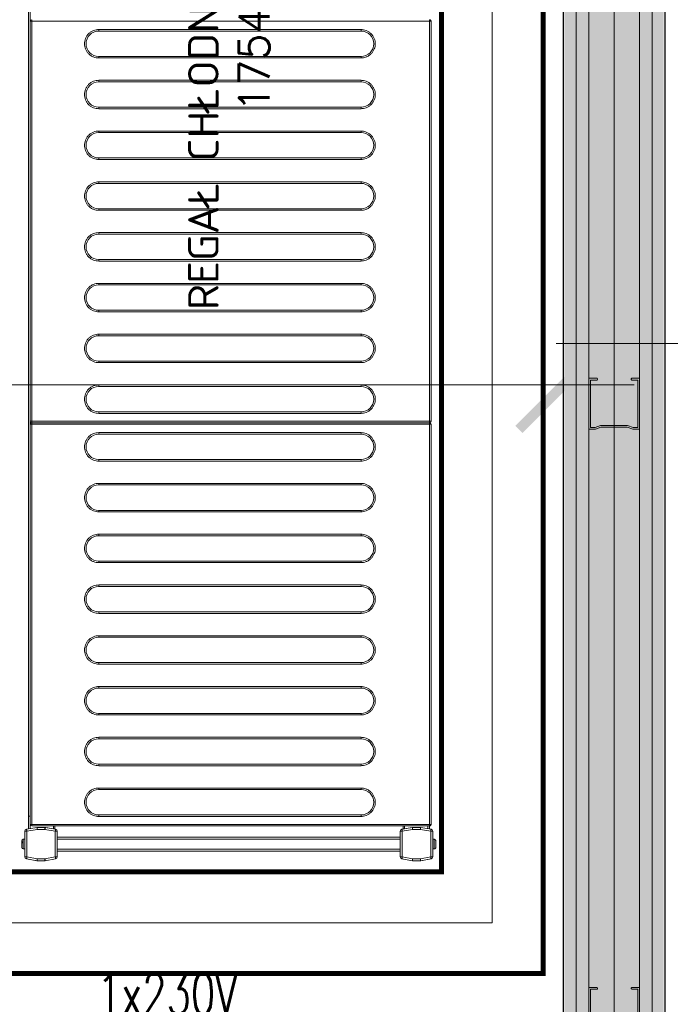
# Model space of a CAD drawing. Header units: millimetres. Extents: x -13532 to 2392, y -5241 to 5322.
# Tile 185 of 256: x -11229 to -11165, y 2030 to 2127. Entities that reach past the tile are written whole.
import ezdxf

# ---------------------------------------------------------------- set-up
doc = ezdxf.new("R2010")
doc.units = ezdxf.units.MM
doc.layers.get('0').update_dxf_attribs({"lineweight": 9, "true_color": 0x939393})
doc.layers.get('Defpoints').update_dxf_attribs({"true_color": 0xdae6d4})
for name, color, linetype, lineweight, true_color in [('a___wymiary', 7, 'Continuous', 5, 0x666666), ('batting - AGP1', 7, 'Continuous', 5, 0xadadad), ('EI15151515', 7, 'Continuous', 5, 0xf97533), ('Komory', 7, 'Continuous', 9, 0xcfcfcf), ('Meble - AGP1', 7, 'Continuous', 15, 0x999999), ('OPIS - AGP1', 7, 'Continuous', 0, 0x7f7f7f), ('profil - AGP1', 7, 'Continuous', 5, 0x3f3f3f), ('Regały', 7, 'Continuous', 9, 0xcfcfcf), ('WYMIARY - AGP1', 7, 'Continuous', 5, 0x716d5a)]:
    doc.layers.add(name, color=color, linetype=linetype, lineweight=lineweight, true_color=true_color)
for name, color, linetype, lineweight in [('CHLODNICTWO', 94, 'Continuous', 9), ('cz-gr', 122, 'Continuous', 30), ('GK - ŚRODEK - AGP1', 32, 'Continuous', 5)]:
    doc.layers.add(name, color=color, linetype=linetype, lineweight=lineweight)
doc.styles.add('ARIAL NARROW', font='ARIALN.TTF', dxfattribs={"width": 0.9})
doc.styles.add('JACEK_07', font='simplex.shx', dxfattribs={"width": 0.7})
doc.styles.add('RomanS', font='simplex.shx')
doc.linetypes.add('BATTING', pattern='A,0.0001,-0.1,[134,ltypeshp.shx,S=0.1,R=0,X=-0.1,Y=0],-0.2,[134,ltypeshp.shx,S=0.1,R=180,X=0.1,Y=0],-0.1', length=0.4001)
doc.dimstyles.new('wymiary agp1', dxfattribs={"dimtxt": 15, "dimasz": 5, "dimexe": 5, "dimexo": 5, "dimgap": 1.8, "dimtad": 1, "dimdec": 3, "dimrnd": 0.5, "dimdsep": 46, "dimtxsty": 'ARIAL NARROW', "dimblk": 'znacznik', "dimcen": 1.5, "dimse1": 1, "dimse2": 1, "dimclrd": 256, "dimclre": 256, "dimazin": 0, "dimtfac": 1, "dimtdec": 3, "dimtmove": 1, "dimatfit": 3, "dimldrblk": 'znacznik', "dimfxl": 1000, "dimfxlon": 1, "dimlwd": -1, "dimarcsym": 0})

# ---------------------------------------------------------------- blocks, each defined once
blk = doc.blocks.new('*U319')
at = {"layer": 'Meble - AGP1', "insert": (21.835, 11.053), "char_height": 4, "width": 21.16548, "attachment_point": 5, "style": 'JACEK_07'}
blk.add_mtext('1x230V\\PH=10cm', dxfattribs=at)
blk = doc.blocks.new('*U385')
at = {"const_width": 0.5}
blk.add_lwpolyline([(140, 190), (140, 200), (200, 200), (200, 0), (0, 0), (0, 200), (60, 200), (60, 190), (10, 190), (10, 10), (190, 10), (190, 190)], close=True, dxfattribs=at)
at = {"layer": 'batting - AGP1', "linetype": 'BATTING', "ltscale": 11}
blk.add_lwpolyline([(60, 195), (5, 195), (5, 5), (195, 5), (195, 195), (140, 195)], dxfattribs=at)
blk = doc.blocks.new('*U384')
at = {"layer": 'Meble - AGP1', "lineweight": 15}
for p, q in [((1.726, 0), (1.819, 0)), ((0.182, -0.465), (0, -1.5)), ((0.182, -0.474), (0, -1.509)), ((0.379, -0.509), (0.2, -1.526)), ((2.904, -0.3), (0.379, -0.3)), ((0.379, -0.309), (0.379, -0.509)), ((2.904, -0.309), (0.379, -0.309)), ((2.904, -0.509), (0.379, -0.509)), ((1.167, -0.15), (1.167, -0.3)), ((2.117, -0.15), (1.167, -0.15)), ((1.876, -0.12), (1.765, -0.12)), ((2.117, -0.3), (2.117, -0.15)), ((2.904, -0.509), (2.904, -0.309)), ((3.083, -1.526), (2.904, -0.509)), ((3.283, -1.5), (3.101, -0.465)), ((3.283, -1.509), (3.101, -0.474)), ((4.383, -0.675), (3.138, -0.675)), ((4.383, -0.825), (3.164, -0.825)), ((3.583, -0.879), (3.583, -0.835)), ((42.983, -0.835), (3.583, -0.835)), ((3.583, -0.985), (3.583, -0.879)), ((4.383, -0.825), (4.383, -0.675)), ((4.383, -0.675), (170.983, -0.675)), ((4.383, -0.835), (4.383, -0.825)), ((4.383, -0.825), (170.983, -0.825)), ((42.983, -0.835), (42.983, -0.879)), ((42.983, -0.879), (42.983, -0.985)), ((43.283, -0.879), (43.283, -0.835)), ((82.683, -0.835), (43.283, -0.835)), ((43.283, -0.985), (43.283, -0.879)), ((82.683, -0.835), (82.683, -0.879)), ((82.683, -0.879), (82.683, -0.985)), ((0, -1.5), (0, -2.3)), ((0, -1.509), (0, -2.291)), ((0.2, -1.526), (0.2, -2.291)), ((3.083, -2.291), (3.083, -1.526)), ((3.283, -1.509), (3.283, -1.5)), ((3.283, -2.291), (3.283, -1.509)), ((3.433, -0.985), (3.433, -40.185)), ((3.583, -0.985), (3.433, -0.985)), ((3.583, -0.985), (3.583, -40.185)), ((42.983, -0.985), (3.583, -0.985)), ((42.983, -40.185), (42.983, -0.985)), ((43.133, -0.985), (42.983, -0.985)), ((43.133, -40.185), (43.133, -0.985)), ((43.283, -0.985), (43.133, -0.985)), ((43.283, -0.985), (43.283, -40.185)), ((82.683, -0.985), (43.283, -0.985)), ((82.683, -40.185), (82.683, -0.985)), ((82.833, -0.985), (82.683, -0.985)), ((0, -2.291), (0.2, -2.291)), ((0, -2.3), (0, -2.302)), ((0.003, -2.326), (0.182, -3.343)), ((0.2, -2.291), (0.379, -3.309)), ((2.904, -3.309), (3.083, -2.291)), ((3.083, -2.291), (3.283, -2.291)), ((3.101, -3.343), (3.28, -2.326)), ((3.283, -2.375), (3.151, -3.125)), ((3.283, -2.3), (3.283, -2.291)), ((3.283, -2.3), (3.283, -2.375)), ((3.283, -2.301), (3.283, -2.3)), ((0.379, -3.309), (2.904, -3.309)), ((0.379, -3.309), (0.379, -3.509)), ((0.379, -3.509), (2.904, -3.509)), ((0.942, -3.509), (0.942, -37.3)), ((1.142, -3.509), (1.142, -37.3)), ((2.142, -3.509), (2.142, -37.3)), ((2.342, -3.509), (2.342, -37.3)), ((2.904, -3.509), (2.904, -3.309)), ((3.433, -3.275), (3.125, -3.275)), ((3.433, -3.125), (3.151, -3.125)), ((4.363, -33.435), (4.363, -7.585)), ((4.363, -7.585), (4.513, -7.585)), ((4.513, -33.435), (4.513, -7.585)), ((7.013, -7.585), (7.013, -33.435)), ((7.163, -7.585), (7.013, -7.585)), ((7.163, -7.585), (7.163, -33.435)), ((9.363, -33.435), (9.363, -7.585)), ((9.363, -7.585), (9.513, -7.585)), ((9.513, -33.435), (9.513, -7.585)), ((12.013, -7.585), (12.013, -33.435)), ((12.163, -7.585), (12.013, -7.585)), ((12.163, -7.585), (12.163, -33.435)), ((14.363, -33.435), (14.363, -7.585)), ((14.363, -7.585), (14.513, -7.585)), ((14.513, -33.435), (14.513, -7.585)), ((17.013, -7.585), (17.013, -33.435)), ((17.163, -7.585), (17.013, -7.585)), ((17.163, -7.585), (17.163, -33.435)), ((19.363, -33.435), (19.363, -7.585)), ((19.363, -7.585), (19.513, -7.585)), ((19.513, -33.435), (19.513, -7.585)), ((22.013, -7.585), (22.013, -33.435)), ((22.163, -7.585), (22.013, -7.585)), ((22.163, -7.585), (22.163, -33.435)), ((24.363, -33.435), (24.363, -7.585)), ((24.363, -7.585), (24.513, -7.585)), ((24.513, -33.435), (24.513, -7.585)), ((27.013, -7.585), (27.013, -33.435)), ((27.163, -7.585), (27.013, -7.585)), ((27.163, -7.585), (27.163, -33.435)), ((29.363, -33.435), (29.363, -7.585)), ((29.363, -7.585), (29.513, -7.585)), ((29.513, -33.435), (29.513, -7.585)), ((32.013, -7.585), (32.013, -33.435)), ((32.163, -7.585), (32.013, -7.585)), ((32.163, -7.585), (32.163, -33.435)), ((34.363, -33.435), (34.363, -7.585)), ((34.363, -7.585), (34.513, -7.585)), ((34.513, -33.435), (34.513, -7.585)), ((37.013, -7.585), (37.013, -33.435)), ((37.163, -7.585), (37.013, -7.585)), ((37.163, -7.585), (37.163, -33.435)), ((39.363, -33.435), (39.363, -7.585)), ((39.363, -7.585), (39.513, -7.585)), ((39.513, -33.435), (39.513, -7.585)), ((42.013, -7.585), (42.013, -33.435)), ((42.163, -7.585), (42.013, -7.585)), ((42.163, -7.585), (42.163, -33.435)), ((44.063, -33.435), (44.063, -7.585)), ((44.063, -7.585), (44.213, -7.585)), ((44.213, -33.435), (44.213, -7.585)), ((46.713, -7.585), (46.713, -33.435)), ((46.863, -7.585), (46.713, -7.585)), ((46.863, -7.585), (46.863, -33.435)), ((49.063, -33.435), (49.063, -7.585)), ((49.063, -7.585), (49.213, -7.585)), ((49.213, -33.435), (49.213, -7.585)), ((51.713, -7.585), (51.713, -33.435)), ((51.863, -7.585), (51.713, -7.585)), ((51.863, -7.585), (51.863, -33.435)), ((54.063, -33.435), (54.063, -7.585)), ((54.063, -7.585), (54.213, -7.585)), ((54.213, -33.435), (54.213, -7.585)), ((56.713, -7.585), (56.713, -33.435)), ((56.863, -7.585), (56.713, -7.585)), ((56.863, -7.585), (56.863, -33.435)), ((59.063, -33.435), (59.063, -7.585)), ((59.063, -7.585), (59.213, -7.585)), ((59.213, -33.435), (59.213, -7.585)), ((61.713, -7.585), (61.713, -33.435)), ((61.863, -7.585), (61.713, -7.585)), ((61.863, -7.585), (61.863, -33.435)), ((64.063, -33.435), (64.063, -7.585)), ((64.063, -7.585), (64.213, -7.585)), ((64.213, -33.435), (64.213, -7.585)), ((66.713, -7.585), (66.713, -33.435)), ((66.863, -7.585), (66.713, -7.585)), ((66.863, -7.585), (66.863, -33.435)), ((69.063, -33.435), (69.063, -7.585)), ((69.063, -7.585), (69.213, -7.585)), ((69.213, -33.435), (69.213, -7.585)), ((71.713, -7.585), (71.713, -33.435)), ((71.863, -7.585), (71.713, -7.585)), ((71.863, -7.585), (71.863, -33.435)), ((74.063, -33.435), (74.063, -7.585)), ((74.063, -7.585), (74.213, -7.585)), ((74.213, -33.435), (74.213, -7.585)), ((76.713, -7.585), (76.713, -33.435)), ((76.863, -7.585), (76.713, -7.585)), ((76.863, -7.585), (76.863, -33.435)), ((79.063, -33.435), (79.063, -7.585)), ((79.063, -7.585), (79.213, -7.585)), ((79.213, -33.435), (79.213, -7.585)), ((81.713, -7.585), (81.713, -33.435)), ((81.863, -7.585), (81.713, -7.585)), ((81.863, -7.585), (81.863, -33.435)), ((4.513, -33.435), (4.363, -33.435)), ((7.163, -33.435), (7.013, -33.435)), ((9.513, -33.435), (9.363, -33.435)), ((12.163, -33.435), (12.013, -33.435)), ((14.513, -33.435), (14.363, -33.435)), ((17.163, -33.435), (17.013, -33.435)), ((19.513, -33.435), (19.363, -33.435)), ((22.163, -33.435), (22.013, -33.435)), ((24.513, -33.435), (24.363, -33.435)), ((27.163, -33.435), (27.013, -33.435)), ((29.513, -33.435), (29.363, -33.435)), ((32.163, -33.435), (32.013, -33.435)), ((34.513, -33.435), (34.363, -33.435)), ((37.163, -33.435), (37.013, -33.435)), ((39.513, -33.435), (39.363, -33.435)), ((42.163, -33.435), (42.013, -33.435)), ((44.213, -33.435), (44.063, -33.435)), ((46.863, -33.435), (46.713, -33.435)), ((49.213, -33.435), (49.063, -33.435)), ((51.863, -33.435), (51.713, -33.435)), ((54.213, -33.435), (54.063, -33.435)), ((56.863, -33.435), (56.713, -33.435)), ((59.213, -33.435), (59.063, -33.435)), ((61.863, -33.435), (61.713, -33.435)), ((64.213, -33.435), (64.063, -33.435)), ((66.863, -33.435), (66.713, -33.435)), ((69.213, -33.435), (69.063, -33.435)), ((71.863, -33.435), (71.713, -33.435)), ((74.213, -33.435), (74.063, -33.435)), ((76.863, -33.435), (76.713, -33.435)), ((79.213, -33.435), (79.063, -33.435)), ((81.863, -33.435), (81.713, -33.435)), ((0.182, -37.465), (0, -38.5)), ((0, -38.5), (0.182, -37.465)), ((0.379, -37.5), (0.2, -38.517)), ((0.379, -37.3), (0.379, -37.5)), ((2.904, -37.3), (0.379, -37.3)), ((2.904, -37.5), (0.379, -37.5)), ((2.904, -37.5), (2.904, -37.3)), ((3.083, -38.517), (2.904, -37.5)), ((3.283, -38.5), (3.101, -37.465)), ((3.433, -37.575), (3.125, -37.575)), ((3.151, -37.725), (3.283, -38.475)), ((3.433, -37.725), (3.151, -37.725)), ((0, -38.5), (0, -39.283)), ((0, -39.3), (0, -38.5)), ((0.2, -38.517), (0.2, -39.283)), ((3.083, -39.283), (3.083, -38.517)), ((3.283, -38.475), (3.283, -38.5)), ((3.283, -39.283), (3.283, -38.5)), ((0, -39.283), (0.2, -39.283)), ((0.182, -40.335), (0, -39.3)), ((0.003, -39.317), (0.182, -40.335)), ((0.2, -39.283), (0.379, -40.3)), ((2.904, -40.3), (3.083, -39.283)), ((3.083, -39.283), (3.283, -39.283)), ((3.101, -40.335), (3.28, -39.317)), ((3.283, -39.3), (3.28, -39.317)), ((3.283, -39.283), (3.283, -39.3)), ((0.379, -40.3), (2.904, -40.3)), ((0.379, -40.3), (0.379, -40.5)), ((0.379, -40.5), (2.904, -40.5)), ((1.167, -40.5), (1.167, -40.65)), ((1.167, -40.65), (2.117, -40.65)), ((1.17, -40.68), (1.173, -40.68)), ((2.11, -40.68), (2.114, -40.68)), ((2.117, -40.65), (2.117, -40.5)), ((2.904, -40.5), (2.904, -40.3)), ((3.433, -40.175), (3.129, -40.175)), ((3.433, -40.025), (3.155, -40.025)), ((3.433, -40.185), (3.583, -40.185)), ((3.583, -40.185), (42.983, -40.185)), ((3.583, -40.185), (3.583, -40.332)), ((3.583, -40.332), (3.583, -40.335)), ((3.583, -40.335), (42.983, -40.335)), ((42.983, -40.185), (43.133, -40.185)), ((42.983, -40.332), (42.983, -40.185)), ((42.983, -40.335), (42.983, -40.332)), ((43.133, -40.185), (43.283, -40.185)), ((43.283, -40.185), (82.683, -40.185)), ((43.283, -40.185), (43.283, -40.332)), ((43.283, -40.332), (43.283, -40.335)), ((43.283, -40.335), (82.683, -40.335)), ((82.683, -40.185), (82.833, -40.185)), ((82.683, -40.332), (82.683, -40.185)), ((82.683, -40.335), (82.683, -40.332))]:
    blk.add_line(p, q, dxfattribs=at)
at = {"layer": 'Meble - AGP1', "lineweight": 15, "flags": 128}
for points in [[(0.379, -0.509), (0.341, -0.502), (0.304, -0.495), (0.27, -0.489), (0.24, -0.484), (0.216, -0.48), (0.197, -0.477), (0.186, -0.475), (0.182, -0.474)], [(3.101, -0.474), (3.097, -0.475), (3.086, -0.477), (3.068, -0.48), (3.043, -0.484), (3.013, -0.489), (2.979, -0.495), (2.942, -0.502), (2.904, -0.509)], [(0, -1.509), (0.003, -1.509), (0.012, -1.51), (0.027, -1.511), (0.047, -1.513), (0.071, -1.515), (0.1, -1.517), (0.132, -1.52), (0.165, -1.523), (0.2, -1.526)], [(3.083, -1.526), (3.122, -1.523), (3.16, -1.52), (3.194, -1.517), (3.225, -1.514), (3.249, -1.512), (3.268, -1.51), (3.279, -1.509), (3.283, -1.509)], [(0.2, -2.291), (0.162, -2.298), (0.125, -2.305), (0.091, -2.311), (0.061, -2.316), (0.036, -2.32), (0.018, -2.323), (0.007, -2.325), (0.003, -2.326)], [(3.28, -2.326), (3.276, -2.325), (3.265, -2.323), (3.247, -2.32), (3.222, -2.316), (3.193, -2.311), (3.159, -2.305), (3.122, -2.298), (3.083, -2.291)], [(0.182, -3.343), (0.186, -3.343), (0.197, -3.341), (0.216, -3.338), (0.24, -3.333), (0.27, -3.328), (0.304, -3.322), (0.341, -3.316), (0.379, -3.309)], [(2.904, -3.309), (2.942, -3.316), (2.979, -3.322), (3.013, -3.328), (3.043, -3.333), (3.068, -3.338), (3.086, -3.341), (3.097, -3.343), (3.101, -3.343)], [(3.151, -3.125), (3.146, -3.154), (3.141, -3.182), (3.136, -3.208), (3.132, -3.231), (3.129, -3.25), (3.127, -3.264), (3.125, -3.272), (3.125, -3.275)], [(0.379, -37.5), (0.341, -37.493), (0.304, -37.487), (0.27, -37.481), (0.24, -37.475), (0.216, -37.471), (0.197, -37.468), (0.186, -37.466), (0.182, -37.465)], [(3.101, -37.465), (3.097, -37.466), (3.086, -37.468), (3.068, -37.471), (3.043, -37.475), (3.013, -37.481), (2.979, -37.487), (2.942, -37.493), (2.904, -37.5)], [(3.125, -37.575), (3.125, -37.578), (3.127, -37.586), (3.129, -37.6), (3.132, -37.619), (3.136, -37.642), (3.141, -37.668), (3.146, -37.696), (3.151, -37.725)], [(0, -38.5), (0.004, -38.5), (0.015, -38.501), (0.034, -38.503), (0.059, -38.505), (0.089, -38.508), (0.123, -38.511), (0.161, -38.514), (0.2, -38.517)], [(3.083, -38.517), (3.118, -38.514), (3.152, -38.512), (3.183, -38.509), (3.212, -38.506), (3.236, -38.504), (3.256, -38.502), (3.271, -38.501), (3.28, -38.5), (3.283, -38.5)], [(0.2, -39.283), (0.162, -39.289), (0.125, -39.296), (0.091, -39.302), (0.061, -39.307), (0.036, -39.311), (0.018, -39.315), (0.007, -39.317), (0.003, -39.317)], [(3.28, -39.317), (3.276, -39.317), (3.265, -39.315), (3.247, -39.311), (3.222, -39.307), (3.193, -39.302), (3.159, -39.296), (3.122, -39.289), (3.083, -39.283)], [(0.182, -40.335), (0.186, -40.334), (0.197, -40.332), (0.216, -40.329), (0.24, -40.325), (0.27, -40.319), (0.304, -40.313), (0.341, -40.307), (0.379, -40.3)], [(2.904, -40.3), (2.942, -40.307), (2.979, -40.313), (3.013, -40.319), (3.043, -40.325), (3.068, -40.329), (3.086, -40.332), (3.097, -40.334), (3.101, -40.335)]]:
    blk.add_lwpolyline(points, dxfattribs=at)
at = {"layer": 'Meble - AGP1', "lineweight": 15}
for centre, radius, start, end in [((0.379, -0.5), 0.2, 90, 170), ((0.379, -0.509), 0.2, 90, 170), ((1.317, -0.15), 0.15, 90, 180), ((1.967, -0.15), 0.15, 0, 90), ((2.904, -0.5), 0.2, 10, 90), ((2.904, -0.509), 0.2, 10, 90), ((3.583, -0.985), 0.15, 90, 180), ((42.983, -0.985), 0.15, 0, 90), ((43.283, -0.985), 0.15, 90, 180), ((82.683, -0.985), 0.15, 0, 90), ((0.2, -2.291), 0.2, 180, 190), ((3.083, -2.291), 0.2, 350, 0), ((0.379, -3.309), 0.2, 190, 270), ((2.904, -3.309), 0.2, 270, 350), ((5.763, -7.585), 1.25, 0, 180), ((10.763, -7.585), 1.25, 0, 180), ((15.763, -7.585), 1.25, 0, 180), ((20.763, -7.585), 1.25, 0, 180), ((25.763, -7.585), 1.25, 0, 180), ((30.763, -7.585), 1.25, 0, 180), ((35.763, -7.585), 1.25, 0, 180), ((40.763, -7.585), 1.25, 0, 180), ((45.463, -7.585), 1.25, 0, 180), ((50.463, -7.585), 1.25, 0, 180), ((55.463, -7.585), 1.25, 0, 180), ((60.463, -7.585), 1.25, 0, 180), ((65.463, -7.585), 1.25, 0, 180), ((70.463, -7.585), 1.25, 0, 180), ((75.463, -7.585), 1.25, 0, 180), ((80.463, -7.585), 1.25, 0, 180), ((5.763, -33.435), 1.25, 180, 0), ((10.763, -33.435), 1.25, 180, 0), ((15.763, -33.435), 1.25, 180, 0), ((20.763, -33.435), 1.25, 180, 0), ((25.763, -33.435), 1.25, 180, 0), ((30.763, -33.435), 1.25, 180, 0), ((35.763, -33.435), 1.25, 180, 0), ((40.763, -33.435), 1.25, 180, 0), ((45.463, -33.435), 1.25, 180, 0), ((50.463, -33.435), 1.25, 180, 0), ((55.463, -33.435), 1.25, 180, 0), ((60.463, -33.435), 1.25, 180, 0), ((65.463, -33.435), 1.25, 180, 0), ((70.463, -33.435), 1.25, 180, 0), ((75.463, -33.435), 1.25, 180, 0), ((80.463, -33.435), 1.25, 180, 0), ((0.379, -37.5), 0.2, 90, 170), ((0.379, -37.5), 0.2, 90, 170), ((2.904, -37.5), 0.2, 10, 90), ((0.2, -39.283), 0.2, 180, 190), ((3.083, -39.283), 0.2, 350, 0), ((0.379, -40.3), 0.2, 190, 270), ((0.379, -40.3), 0.2, 190, 270), ((1.317, -40.65), 0.15, 180, 191.53696), ((1.967, -40.65), 0.15, 348.46304, 0), ((2.904, -40.3), 0.2, 270, 350)]:
    blk.add_arc(centre, radius, start, end, dxfattribs=at)
for points, knots in [([(1.708, 0), (1.672, 0), (1.597, 0), (1.486, 0), (1.395, 0), (1.338, 0), (1.312, 0), (1.318, 0), (1.319, 0)], [0, 0, 0, 0, 0.188945, 0.389816, 0.590684, 0.779625, 0.968579, 1, 1, 1, 1]), ([(1.765, -0.12), (1.763, -0.104), (1.759, -0.072), (1.746, -0.033), (1.729, -0.006), (1.715, -0.002), (1.708, 0)], [0, 0, 0, 0, 0.243636, 0.487267, 0.73198, 1, 1, 1, 1]), ([(1.921, 0), (1.915, 0), (1.893, 0), (1.849, 0), (1.819, 0)], [0, 0, 0, 0, 0.31192, 1, 1, 1, 1]), ([(1.819, 0), (1.826, -0.002), (1.839, -0.005), (1.856, -0.031), (1.87, -0.07), (1.874, -0.103), (1.876, -0.12)], [0, 0, 0, 0, 0.250222, 0.500532, 0.748158, 1, 1, 1, 1]), ([(4.363, -7.585), (4.368, -7.5), (4.377, -7.324), (4.455, -7.063), (4.584, -6.812), (4.766, -6.588), (4.99, -6.406), (5.241, -6.276), (5.502, -6.201), (5.763, -6.177), (6.024, -6.201), (6.285, -6.276), (6.536, -6.406), (6.76, -6.588), (6.942, -6.812), (7.071, -7.063), (7.149, -7.324), (7.159, -7.5), (7.163, -7.585)], [0, 0, 0, 0, 0.058258, 0.120006, 0.18432, 0.25, 0.315679, 0.379994, 0.441742, 0.5, 0.558258, 0.620006, 0.684321, 0.75, 0.81568, 0.879994, 0.941742, 1, 1, 1, 1]), ([(9.363, -7.585), (9.368, -7.5), (9.377, -7.324), (9.455, -7.063), (9.584, -6.812), (9.766, -6.588), (9.99, -6.406), (10.241, -6.276), (10.502, -6.201), (10.763, -6.177), (11.024, -6.201), (11.285, -6.276), (11.536, -6.406), (11.76, -6.588), (11.942, -6.812), (12.071, -7.063), (12.149, -7.324), (12.159, -7.5), (12.163, -7.585)], [0, 0, 0, 0, 0.058258, 0.120006, 0.18432, 0.25, 0.315679, 0.379994, 0.441742, 0.5, 0.558258, 0.620006, 0.684321, 0.75, 0.81568, 0.879994, 0.941742, 1, 1, 1, 1]), ([(14.363, -7.585), (14.368, -7.5), (14.377, -7.324), (14.455, -7.063), (14.584, -6.812), (14.766, -6.588), (14.99, -6.406), (15.241, -6.276), (15.502, -6.201), (15.763, -6.177), (16.024, -6.201), (16.285, -6.276), (16.536, -6.406), (16.76, -6.588), (16.942, -6.812), (17.071, -7.063), (17.149, -7.324), (17.159, -7.5), (17.163, -7.585)], [0, 0, 0, 0, 0.058258, 0.120006, 0.18432, 0.25, 0.315679, 0.379994, 0.441742, 0.5, 0.558258, 0.620006, 0.684321, 0.75, 0.81568, 0.879994, 0.941742, 1, 1, 1, 1]), ([(19.363, -7.585), (19.368, -7.5), (19.377, -7.324), (19.455, -7.063), (19.584, -6.812), (19.766, -6.588), (19.99, -6.406), (20.241, -6.276), (20.502, -6.201), (20.763, -6.177), (21.024, -6.201), (21.285, -6.276), (21.536, -6.406), (21.76, -6.588), (21.942, -6.812), (22.071, -7.063), (22.149, -7.324), (22.159, -7.5), (22.163, -7.585)], [0, 0, 0, 0, 0.058258, 0.120006, 0.18432, 0.25, 0.315679, 0.379994, 0.441742, 0.5, 0.558258, 0.620006, 0.684321, 0.75, 0.81568, 0.879994, 0.941742, 1, 1, 1, 1]), ([(24.363, -7.585), (24.368, -7.5), (24.377, -7.324), (24.455, -7.063), (24.584, -6.812), (24.766, -6.588), (24.99, -6.406), (25.241, -6.276), (25.502, -6.201), (25.763, -6.177), (26.024, -6.201), (26.285, -6.276), (26.536, -6.406), (26.76, -6.588), (26.942, -6.812), (27.071, -7.063), (27.149, -7.324), (27.159, -7.5), (27.163, -7.585)], [0, 0, 0, 0, 0.058258, 0.120006, 0.18432, 0.25, 0.315679, 0.379994, 0.441742, 0.5, 0.558258, 0.620006, 0.68432, 0.75, 0.81568, 0.879994, 0.941742, 1, 1, 1, 1]), ([(29.363, -7.585), (29.368, -7.5), (29.377, -7.324), (29.455, -7.063), (29.584, -6.812), (29.766, -6.588), (29.99, -6.406), (30.241, -6.276), (30.502, -6.201), (30.763, -6.177), (31.024, -6.201), (31.285, -6.276), (31.536, -6.406), (31.76, -6.588), (31.942, -6.812), (32.071, -7.063), (32.149, -7.324), (32.159, -7.5), (32.163, -7.585)], [0, 0, 0, 0, 0.058258, 0.120006, 0.18432, 0.25, 0.315679, 0.379994, 0.441742, 0.5, 0.558258, 0.620006, 0.684321, 0.75, 0.81568, 0.879994, 0.941742, 1, 1, 1, 1]), ([(34.363, -7.585), (34.368, -7.5), (34.377, -7.324), (34.455, -7.063), (34.584, -6.812), (34.766, -6.588), (34.99, -6.406), (35.241, -6.276), (35.502, -6.201), (35.763, -6.177), (36.024, -6.201), (36.285, -6.276), (36.536, -6.406), (36.76, -6.588), (36.942, -6.812), (37.071, -7.063), (37.149, -7.324), (37.159, -7.5), (37.163, -7.585)], [0, 0, 0, 0, 0.058258, 0.120006, 0.18432, 0.25, 0.315679, 0.379994, 0.441742, 0.5, 0.558258, 0.620006, 0.684321, 0.75, 0.81568, 0.879994, 0.941742, 1, 1, 1, 1]), ([(39.363, -7.585), (39.368, -7.5), (39.377, -7.324), (39.455, -7.063), (39.584, -6.812), (39.766, -6.588), (39.99, -6.406), (40.241, -6.276), (40.502, -6.201), (40.763, -6.177), (41.024, -6.201), (41.285, -6.276), (41.536, -6.406), (41.76, -6.588), (41.942, -6.812), (42.071, -7.063), (42.149, -7.324), (42.159, -7.5), (42.163, -7.585)], [0, 0, 0, 0, 0.058258, 0.120006, 0.18432, 0.25, 0.315679, 0.379994, 0.441742, 0.5, 0.558258, 0.620006, 0.684321, 0.75, 0.81568, 0.879994, 0.941742, 1, 1, 1, 1]), ([(44.063, -7.585), (44.068, -7.5), (44.077, -7.324), (44.155, -7.063), (44.284, -6.812), (44.466, -6.588), (44.69, -6.406), (44.941, -6.276), (45.202, -6.201), (45.463, -6.177), (45.724, -6.201), (45.985, -6.276), (46.236, -6.406), (46.46, -6.588), (46.642, -6.812), (46.771, -7.063), (46.849, -7.324), (46.859, -7.5), (46.863, -7.585)], [0, 0, 0, 0, 0.058258, 0.120006, 0.18432, 0.25, 0.31568, 0.379994, 0.441742, 0.5, 0.558258, 0.620006, 0.68432, 0.75, 0.81568, 0.879994, 0.941742, 1, 1, 1, 1]), ([(49.063, -7.585), (49.068, -7.5), (49.077, -7.324), (49.155, -7.063), (49.284, -6.812), (49.466, -6.588), (49.69, -6.406), (49.941, -6.276), (50.202, -6.201), (50.463, -6.177), (50.724, -6.201), (50.985, -6.276), (51.236, -6.406), (51.46, -6.588), (51.642, -6.812), (51.771, -7.063), (51.849, -7.324), (51.859, -7.5), (51.863, -7.585)], [0, 0, 0, 0, 0.058258, 0.120006, 0.18432, 0.25, 0.315679, 0.379995, 0.441742, 0.5, 0.558258, 0.620005, 0.684321, 0.75, 0.81568, 0.879994, 0.941742, 1, 1, 1, 1]), ([(54.063, -7.585), (54.068, -7.5), (54.077, -7.324), (54.155, -7.063), (54.284, -6.812), (54.466, -6.588), (54.69, -6.406), (54.941, -6.276), (55.202, -6.201), (55.463, -6.177), (55.724, -6.201), (55.985, -6.276), (56.236, -6.406), (56.46, -6.588), (56.642, -6.812), (56.771, -7.063), (56.849, -7.324), (56.859, -7.5), (56.863, -7.585)], [0, 0, 0, 0, 0.058258, 0.120006, 0.18432, 0.25, 0.31568, 0.379994, 0.441742, 0.5, 0.558258, 0.620006, 0.68432, 0.75, 0.81568, 0.879994, 0.941742, 1, 1, 1, 1]), ([(59.063, -7.585), (59.068, -7.5), (59.077, -7.324), (59.155, -7.063), (59.284, -6.812), (59.466, -6.588), (59.69, -6.406), (59.941, -6.276), (60.202, -6.201), (60.463, -6.177), (60.724, -6.201), (60.985, -6.276), (61.236, -6.406), (61.46, -6.588), (61.642, -6.812), (61.771, -7.063), (61.849, -7.324), (61.859, -7.5), (61.863, -7.585)], [0, 0, 0, 0, 0.058258, 0.120006, 0.18432, 0.25, 0.315679, 0.379995, 0.441742, 0.5, 0.558258, 0.620006, 0.684321, 0.75, 0.81568, 0.879994, 0.941742, 1, 1, 1, 1]), ([(64.063, -7.585), (64.068, -7.5), (64.077, -7.324), (64.155, -7.063), (64.284, -6.812), (64.466, -6.588), (64.69, -6.406), (64.941, -6.276), (65.202, -6.201), (65.463, -6.177), (65.724, -6.201), (65.985, -6.276), (66.236, -6.406), (66.46, -6.588), (66.642, -6.812), (66.771, -7.063), (66.849, -7.324), (66.859, -7.5), (66.863, -7.585)], [0, 0, 0, 0, 0.058258, 0.120006, 0.18432, 0.25, 0.315679, 0.379995, 0.441741, 0.5, 0.558258, 0.620006, 0.68432, 0.75, 0.81568, 0.879994, 0.941742, 1, 1, 1, 1]), ([(69.063, -7.585), (69.068, -7.5), (69.077, -7.324), (69.155, -7.063), (69.284, -6.812), (69.466, -6.588), (69.69, -6.406), (69.941, -6.276), (70.202, -6.201), (70.463, -6.177), (70.724, -6.201), (70.985, -6.276), (71.236, -6.406), (71.46, -6.588), (71.642, -6.812), (71.771, -7.063), (71.849, -7.324), (71.859, -7.5), (71.863, -7.585)], [0, 0, 0, 0, 0.058258, 0.120006, 0.184321, 0.25, 0.31568, 0.379994, 0.441742, 0.5, 0.558259, 0.620005, 0.68432, 0.75, 0.815679, 0.879994, 0.941742, 1, 1, 1, 1]), ([(74.063, -7.585), (74.068, -7.5), (74.077, -7.324), (74.155, -7.063), (74.284, -6.812), (74.466, -6.588), (74.69, -6.406), (74.941, -6.276), (75.202, -6.201), (75.463, -6.177), (75.724, -6.201), (75.985, -6.276), (76.236, -6.406), (76.46, -6.588), (76.642, -6.812), (76.771, -7.063), (76.849, -7.324), (76.859, -7.5), (76.863, -7.585)], [0, 0, 0, 0, 0.058258, 0.120006, 0.18432, 0.25, 0.31568, 0.379994, 0.441742, 0.5, 0.558257, 0.620005, 0.684321, 0.75, 0.81568, 0.879994, 0.941742, 1, 1, 1, 1]), ([(79.063, -7.585), (79.068, -7.5), (79.077, -7.324), (79.155, -7.063), (79.284, -6.812), (79.466, -6.588), (79.69, -6.406), (79.941, -6.276), (80.202, -6.201), (80.463, -6.177), (80.724, -6.201), (80.985, -6.276), (81.236, -6.406), (81.46, -6.588), (81.642, -6.812), (81.771, -7.063), (81.849, -7.324), (81.859, -7.5), (81.863, -7.585)], [0, 0, 0, 0, 0.058258, 0.120006, 0.18432, 0.25, 0.315679, 0.379994, 0.441742, 0.500001, 0.558258, 0.620006, 0.684321, 0.75, 0.81568, 0.879994, 0.941742, 1, 1, 1, 1]), ([(7.163, -33.435), (7.159, -33.52), (7.149, -33.696), (7.071, -33.957), (6.942, -34.208), (6.76, -34.432), (6.536, -34.614), (6.285, -34.744), (6.024, -34.819), (5.763, -34.843), (5.502, -34.819), (5.241, -34.744), (4.99, -34.614), (4.766, -34.432), (4.584, -34.208), (4.455, -33.957), (4.377, -33.696), (4.368, -33.52), (4.363, -33.435)], [0, 0, 0, 0, 0.058258, 0.120006, 0.18432, 0.25, 0.31568, 0.379994, 0.441742, 0.5, 0.558258, 0.620006, 0.68432, 0.75, 0.81568, 0.879994, 0.941742, 1, 1, 1, 1]), ([(12.163, -33.435), (12.159, -33.52), (12.149, -33.696), (12.071, -33.957), (11.942, -34.208), (11.76, -34.432), (11.536, -34.614), (11.285, -34.744), (11.024, -34.819), (10.763, -34.843), (10.502, -34.819), (10.241, -34.744), (9.99, -34.614), (9.766, -34.432), (9.584, -34.208), (9.455, -33.957), (9.377, -33.696), (9.368, -33.52), (9.363, -33.435)], [0, 0, 0, 0, 0.058258, 0.120006, 0.18432, 0.25, 0.31568, 0.379994, 0.441742, 0.5, 0.558258, 0.620006, 0.68432, 0.75, 0.81568, 0.879994, 0.941742, 1, 1, 1, 1]), ([(17.163, -33.435), (17.159, -33.52), (17.149, -33.696), (17.071, -33.957), (16.942, -34.208), (16.76, -34.432), (16.536, -34.614), (16.285, -34.744), (16.024, -34.819), (15.763, -34.843), (15.502, -34.819), (15.241, -34.744), (14.99, -34.614), (14.766, -34.432), (14.584, -34.208), (14.455, -33.957), (14.377, -33.696), (14.368, -33.52), (14.363, -33.435)], [0, 0, 0, 0, 0.058258, 0.120006, 0.18432, 0.25, 0.31568, 0.379994, 0.441742, 0.5, 0.558258, 0.620006, 0.68432, 0.75, 0.81568, 0.879994, 0.941742, 1, 1, 1, 1]), ([(22.163, -33.435), (22.159, -33.52), (22.149, -33.696), (22.071, -33.957), (21.942, -34.208), (21.76, -34.432), (21.536, -34.614), (21.285, -34.744), (21.024, -34.819), (20.763, -34.843), (20.502, -34.819), (20.241, -34.744), (19.99, -34.614), (19.766, -34.432), (19.584, -34.208), (19.455, -33.957), (19.377, -33.696), (19.368, -33.52), (19.363, -33.435)], [0, 0, 0, 0, 0.058258, 0.120006, 0.18432, 0.25, 0.31568, 0.379994, 0.441742, 0.5, 0.558258, 0.620006, 0.68432, 0.75, 0.81568, 0.879994, 0.941742, 1, 1, 1, 1]), ([(27.163, -33.435), (27.159, -33.52), (27.149, -33.696), (27.071, -33.957), (26.942, -34.208), (26.76, -34.432), (26.536, -34.614), (26.285, -34.744), (26.024, -34.819), (25.763, -34.843), (25.502, -34.819), (25.241, -34.744), (24.99, -34.614), (24.766, -34.432), (24.584, -34.208), (24.455, -33.957), (24.377, -33.696), (24.368, -33.52), (24.363, -33.435)], [0, 0, 0, 0, 0.058258, 0.1200056, 0.1843204, 0.2500001, 0.3156797, 0.3799945, 0.4417421, 0.4999999, 0.558258, 0.6200056, 0.6843204, 0.75, 0.8156797, 0.8799945, 0.941742, 1, 1, 1, 1]), ([(32.163, -33.435), (32.159, -33.52), (32.149, -33.696), (32.071, -33.957), (31.942, -34.208), (31.76, -34.432), (31.536, -34.614), (31.285, -34.744), (31.024, -34.819), (30.763, -34.843), (30.502, -34.819), (30.241, -34.744), (29.99, -34.614), (29.766, -34.432), (29.584, -34.208), (29.455, -33.957), (29.377, -33.696), (29.368, -33.52), (29.363, -33.435)], [0, 0, 0, 0, 0.058258, 0.120006, 0.18432, 0.25, 0.315679, 0.379994, 0.441742, 0.5, 0.558258, 0.620006, 0.68432, 0.75, 0.81568, 0.879994, 0.941742, 1, 1, 1, 1]), ([(37.163, -33.435), (37.159, -33.52), (37.149, -33.696), (37.071, -33.957), (36.942, -34.208), (36.76, -34.432), (36.536, -34.614), (36.285, -34.744), (36.024, -34.819), (35.763, -34.843), (35.502, -34.819), (35.241, -34.744), (34.99, -34.614), (34.766, -34.432), (34.584, -34.208), (34.455, -33.957), (34.377, -33.696), (34.368, -33.52), (34.363, -33.435)], [0, 0, 0, 0, 0.058258, 0.120006, 0.18432, 0.25, 0.31568, 0.379994, 0.441742, 0.5, 0.558258, 0.620006, 0.684321, 0.75, 0.81568, 0.879994, 0.941742, 1, 1, 1, 1]), ([(42.163, -33.435), (42.159, -33.52), (42.149, -33.696), (42.071, -33.957), (41.942, -34.208), (41.76, -34.432), (41.536, -34.614), (41.285, -34.744), (41.024, -34.819), (40.763, -34.843), (40.502, -34.819), (40.241, -34.744), (39.99, -34.614), (39.766, -34.432), (39.584, -34.208), (39.455, -33.957), (39.377, -33.696), (39.368, -33.52), (39.363, -33.435)], [0, 0, 0, 0, 0.058258, 0.120006, 0.18432, 0.25, 0.31568, 0.379994, 0.441742, 0.5, 0.558258, 0.620006, 0.684321, 0.75, 0.81568, 0.879995, 0.941742, 1, 1, 1, 1]), ([(46.863, -33.435), (46.859, -33.52), (46.849, -33.696), (46.771, -33.957), (46.642, -34.208), (46.46, -34.432), (46.236, -34.614), (45.985, -34.744), (45.724, -34.819), (45.463, -34.843), (45.202, -34.819), (44.941, -34.744), (44.69, -34.614), (44.466, -34.432), (44.284, -34.208), (44.155, -33.957), (44.077, -33.696), (44.068, -33.52), (44.063, -33.435)], [0, 0, 0, 0, 0.058258, 0.1200056, 0.1843202, 0.2499998, 0.3156797, 0.3799942, 0.4417421, 0.4999999, 0.5582577, 0.6200057, 0.6843201, 0.75, 0.8156797, 0.8799943, 0.9417421, 1, 1, 1, 1]), ([(51.863, -33.435), (51.859, -33.52), (51.849, -33.696), (51.771, -33.957), (51.642, -34.208), (51.46, -34.432), (51.236, -34.614), (50.985, -34.744), (50.724, -34.819), (50.463, -34.843), (50.202, -34.819), (49.941, -34.744), (49.69, -34.614), (49.466, -34.432), (49.284, -34.208), (49.155, -33.957), (49.077, -33.696), (49.068, -33.52), (49.063, -33.435)], [0, 0, 0, 0, 0.058258, 0.120006, 0.18432, 0.25, 0.31568, 0.379995, 0.441742, 0.5, 0.558258, 0.620005, 0.68432, 0.75, 0.81568, 0.879994, 0.941742, 1, 1, 1, 1]), ([(56.863, -33.435), (56.859, -33.52), (56.849, -33.696), (56.771, -33.957), (56.642, -34.208), (56.46, -34.432), (56.236, -34.614), (55.985, -34.744), (55.724, -34.819), (55.463, -34.843), (55.202, -34.819), (54.941, -34.744), (54.69, -34.614), (54.466, -34.432), (54.284, -34.208), (54.155, -33.957), (54.077, -33.696), (54.068, -33.52), (54.063, -33.435)], [0, 0, 0, 0, 0.0582579, 0.1200057, 0.1843203, 0.25, 0.3156799, 0.3799943, 0.4417423, 0.5000001, 0.5582579, 0.6200058, 0.6843203, 0.7500002, 0.8156798, 0.8799944, 0.941742, 1, 1, 1, 1]), ([(61.863, -33.435), (61.859, -33.52), (61.849, -33.696), (61.771, -33.957), (61.642, -34.208), (61.46, -34.432), (61.236, -34.614), (60.985, -34.744), (60.724, -34.819), (60.463, -34.843), (60.202, -34.819), (59.941, -34.744), (59.69, -34.614), (59.466, -34.432), (59.284, -34.208), (59.155, -33.957), (59.077, -33.696), (59.068, -33.52), (59.063, -33.435)], [0, 0, 0, 0, 0.058258, 0.120005, 0.18432, 0.25, 0.31568, 0.379994, 0.441742, 0.5, 0.558258, 0.620005, 0.684321, 0.75, 0.81568, 0.879995, 0.941742, 1, 1, 1, 1]), ([(66.863, -33.435), (66.859, -33.52), (66.849, -33.696), (66.771, -33.957), (66.642, -34.208), (66.46, -34.432), (66.236, -34.614), (65.985, -34.744), (65.724, -34.819), (65.463, -34.843), (65.202, -34.819), (64.941, -34.744), (64.69, -34.614), (64.466, -34.432), (64.284, -34.208), (64.155, -33.957), (64.077, -33.696), (64.068, -33.52), (64.063, -33.435)], [0, 0, 0, 0, 0.058258, 0.120005, 0.18432, 0.25, 0.31568, 0.379994, 0.441742, 0.5, 0.558259, 0.620005, 0.68432, 0.75, 0.81568, 0.879994, 0.941742, 1, 1, 1, 1]), ([(71.863, -33.435), (71.859, -33.52), (71.849, -33.696), (71.771, -33.957), (71.642, -34.208), (71.46, -34.432), (71.236, -34.614), (70.985, -34.744), (70.724, -34.819), (70.463, -34.843), (70.202, -34.819), (69.941, -34.744), (69.69, -34.614), (69.466, -34.432), (69.284, -34.208), (69.155, -33.957), (69.077, -33.696), (69.068, -33.52), (69.063, -33.435)], [0, 0, 0, 0, 0.058258, 0.120005, 0.184321, 0.25, 0.31568, 0.379995, 0.441741, 0.5, 0.558258, 0.620006, 0.68432, 0.75, 0.815679, 0.879995, 0.941742, 1, 1, 1, 1]), ([(76.863, -33.435), (76.859, -33.52), (76.849, -33.696), (76.771, -33.957), (76.642, -34.208), (76.46, -34.432), (76.236, -34.614), (75.985, -34.744), (75.724, -34.819), (75.463, -34.843), (75.202, -34.819), (74.941, -34.744), (74.69, -34.614), (74.466, -34.432), (74.284, -34.208), (74.155, -33.957), (74.077, -33.696), (74.068, -33.52), (74.063, -33.435)], [0, 0, 0, 0, 0.058258, 0.120006, 0.18432, 0.25, 0.31568, 0.379995, 0.441743, 0.5, 0.558258, 0.620006, 0.68432, 0.75, 0.81568, 0.879995, 0.941742, 1, 1, 1, 1]), ([(81.863, -33.435), (81.859, -33.52), (81.849, -33.696), (81.771, -33.957), (81.642, -34.208), (81.46, -34.432), (81.236, -34.614), (80.985, -34.744), (80.724, -34.819), (80.463, -34.843), (80.202, -34.819), (79.941, -34.744), (79.69, -34.614), (79.466, -34.432), (79.284, -34.208), (79.155, -33.957), (79.077, -33.696), (79.068, -33.52), (79.063, -33.435)], [0, 0, 0, 0, 0.058258, 0.120006, 0.18432, 0.249999, 0.315679, 0.379994, 0.441742, 0.499999, 0.558258, 0.620006, 0.684321, 0.75, 0.81568, 0.879995, 0.941742, 1, 1, 1, 1]), ([(1.173, -40.68), (1.178, -40.696), (1.188, -40.728), (1.223, -40.767), (1.268, -40.794), (1.304, -40.798), (1.322, -40.8)], [0, 0, 0, 0, 0.243643, 0.487245, 0.731956, 1, 1, 1, 1]), ([(1.961, -40.8), (1.978, -40.798), (2.013, -40.795), (2.058, -40.769), (2.094, -40.73), (2.105, -40.697), (2.11, -40.68)], [0, 0, 0, 0, 0.250219, 0.500551, 0.74815, 1, 1, 1, 1]), ([(3.433, -40.183), (3.435, -40.202), (3.439, -40.24), (3.467, -40.28), (3.497, -40.305), (3.523, -40.32), (3.553, -40.329), (3.573, -40.331), (3.583, -40.332)], [0, 0, 0, 0, 0.238266, 0.485424, 0.612038, 0.739974, 0.869231, 1, 1, 1, 1]), ([(42.983, -40.332), (42.993, -40.331), (43.014, -40.329), (43.043, -40.32), (43.07, -40.305), (43.1, -40.28), (43.128, -40.24), (43.131, -40.202), (43.133, -40.183)], [0, 0, 0, 0, 0.130769, 0.260022, 0.387963, 0.514577, 0.761736, 1, 1, 1, 1]), ([(43.133, -40.183), (43.135, -40.202), (43.139, -40.24), (43.167, -40.28), (43.197, -40.305), (43.223, -40.32), (43.253, -40.329), (43.273, -40.331), (43.283, -40.332)], [0, 0, 0, 0, 0.238268, 0.485429, 0.612034, 0.739976, 0.86923, 1, 1, 1, 1]), ([(82.683, -40.332), (82.693, -40.331), (82.714, -40.329), (82.743, -40.32), (82.77, -40.305), (82.8, -40.28), (82.828, -40.24), (82.831, -40.202), (82.833, -40.183)], [0, 0, 0, 0, 0.130758, 0.260025, 0.387956, 0.514571, 0.761733, 1, 1, 1, 1]), ([(1.322, -40.8), (1.332, -40.8), (1.353, -40.8), (1.43, -40.8), (1.53, -40.8), (1.642, -40.8), (1.753, -40.8), (1.853, -40.8), (1.93, -40.8), (1.951, -40.8), (1.961, -40.8)], [0, 0, 0, 0, 0.121175, 0.250001, 0.378823, 0.5, 0.621177, 0.749999, 0.878825, 1, 1, 1, 1])]:
    blk.add_open_spline(points, degree=3, knots=knots, dxfattribs=at)
at = {"layer": 'Meble - AGP1', "insert": (87.7, -20.4), "char_height": 3, "width": 175.4, "attachment_point": 5, "style": 'RomanS'}
blk.add_mtext('REGAŁ CHŁODNICZY MAGAZYNOWY\\P1754x408mm', dxfattribs=at)
blk = doc.blocks.new('znacznik')
at = {"layer": 'a___wymiary'}
for p, q in [((0, 1.394), (0, -1.394)), ((1.394, 0), (-1.394, 0))]:
    blk.add_line(p, q, dxfattribs=at)
at = {"layer": 'a___wymiary', "const_width": 0.2}
blk.add_lwpolyline([(0.876, 0.876), (-0.876, -0.876)], dxfattribs=at)
blk = doc.blocks.new('*D554')
at = {"layer": 'Defpoints', "color": 0}
for p in [(-11175.234, 2090.813), (-11175.234, 2048.304), (-11453.605, 2030.286)]:
    blk.add_point(p, dxfattribs=at)
at = {"layer": 'WYMIARY - AGP1'}
blk.add_line((-11448.605, 2090.813), (-11180.234, 2090.813), dxfattribs=at)
at = {"layer": 'WYMIARY - AGP1', "xscale": 5, "yscale": 5, "zscale": 5, "rotation": 180}
blk.add_blockref('znacznik', (-11453.605, 2090.813), dxfattribs=at)
at = {"layer": 'WYMIARY - AGP1', "xscale": 5, "yscale": 5, "zscale": 5}
blk.add_blockref('znacznik', (-11175.234, 2090.813), dxfattribs=at)
at = {"layer": 'WYMIARY - AGP1', "color": 18, "true_color": 0x000000, "insert": (-11314.42, 2100.272), "char_height": 15, "attachment_point": 5, "style": 'ARIAL NARROW'}
blk.add_mtext('278.5', dxfattribs=at)
blk = doc.blocks.new('*D591')
at = {"layer": 'Defpoints', "color": 0}
for p in [(-11275.795, 2432.854), (-11175.234, 2432.854), (-11251.287, 2042.854)]:
    blk.add_point(p, dxfattribs=at)
at = {"layer": 'WYMIARY - AGP1'}
blk.add_line((-11275.795, 2047.854), (-11275.795, 2427.854), dxfattribs=at)
at = {"layer": 'WYMIARY - AGP1', "xscale": 5, "yscale": 5, "zscale": 5}
for p, rotation in [((-11275.795, 2432.854), 90), ((-11275.795, 2042.854), 270)]:
    blk.add_blockref('znacznik', p, dxfattribs=dict(at, rotation=rotation))
at = {"layer": 'WYMIARY - AGP1', "color": 18, "true_color": 0x000000, "insert": (-11285.254, 2237.854), "char_height": 15, "attachment_point": 5, "rotation": 90, "style": 'ARIAL NARROW'}
blk.add_mtext('390', dxfattribs=at)

msp = doc.modelspace()

# ---------------------------------------------------------------- linework, layer by layer
at = {"layer": 'batting - AGP1', "linetype": 'BATTING', "ltscale": 5}
msp.add_lwpolyline([(-11122.988, 2427.8545), (-11170.2343, 2427.8545), (-11170.2335, 2026.8328)], dxfattribs=at)
at = {"layer": 'cz-gr'}
for p, q in [((-11175.2342, 2028.9661), (-11175.2342, 2432.8545)), ((-11165.2342, 2422.8545), (-11165.2342, 2028.9661))]:
    msp.add_line(p, q, dxfattribs=at)
at = {"layer": 'EI15151515', "lineweight": 40, "ltscale": 10, "const_width": 9.8}
msp.add_lwpolyline([(-11122.6214, 2427.8545), (-11170.2342, 2427.8545), (-11170.2342, 2023.9661), (-11398.6049, 2023.9661)], dxfattribs=at)
at = {"layer": 'GK - ŚRODEK - AGP1'}
for p, q in [((-11173.9842, 2027.7161), (-11173.9842, 2431.6045)), ((-11172.7342, 2026.4661), (-11172.7342, 2430.3545)), ((-11167.7342, 2425.3545), (-11167.7342, 2026.4661)), ((-11166.4842, 2424.1045), (-11166.4842, 2027.7161))]:
    msp.add_line(p, q, dxfattribs=at)
at = {"layer": 'OPIS - AGP1'}
msp.add_lwpolyline([(-11175.9522, 2094.9026), (-11099.3125, 2094.9026)], dxfattribs=at)
at = {"layer": 'profil - AGP1', "ltscale": 5}
for points in [[(-11167.7341, 2091.4661), (-11167.7341, 2086.4661), (-11168.4007, 2086.4661), (-11168.9341, 2086.6661), (-11171.5342, 2086.6661), (-11172.0676, 2086.4661), (-11172.7342, 2086.4661), (-11172.7342, 2091.4661), (-11171.9129, 2091.4661), (-11171.864, 2091.4179), (-11171.864, 2091.3477), (-11171.9129, 2091.2995), (-11172.5676, 2091.2995), (-11172.5676, 2086.6328), (-11172.0978, 2086.6328), (-11171.5644, 2086.8328), (-11168.9038, 2086.8328), (-11168.3705, 2086.6328), (-11167.9007, 2086.6328), (-11167.9007, 2091.2995), (-11168.4841, 2091.2995), (-11168.542, 2091.3457), (-11168.542, 2091.4199), (-11168.4841, 2091.4661), (-11167.7341, 2091.4661)], [(-11172.7342, 2026.4661), (-11172.7342, 2031.4661), (-11171.9129, 2031.4661), (-11171.864, 2031.4179), (-11171.864, 2031.3477), (-11171.9129, 2031.2995), (-11172.5676, 2031.2995), (-11172.5676, 2026.6328)], [(-11167.9007, 2026.6328), (-11167.9007, 2031.2995), (-11168.4841, 2031.2995), (-11168.542, 2031.3457), (-11168.542, 2031.4199), (-11168.4841, 2031.4661), (-11167.7341, 2031.4661)], [(-11167.7341, 2031.4661), (-11167.7341, 2026.4661)]]:
    msp.add_lwpolyline(points, dxfattribs=at)

# ---------------------------------------------------------------- block references
at = {"layer": 'CHLODNICTWO'}
msp.add_blockref('*U319', (-11236.1046, 2016.4661), dxfattribs=at)
at = {"layer": 'Komory', "xscale": -1, "rotation": 89.99999999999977}
msp.add_blockref('*U385', (-11177.2342, 2232.8545), dxfattribs=at)
at = {"layer": 'Regały', "linetype": 'Continuous', "lineweight": 5, "rotation": 90}
msp.add_blockref('*U384', (-11228.6054, 2043.9508), dxfattribs=at)

# ---------------------------------------------------------------- dimensions: what is measured, and where the dimension line sits
at = {"layer": 'WYMIARY - AGP1'}
dim = msp.add_linear_dim(base=(-11275.795, 2432.8545), p1=(-11251.2874, 2042.8545), p2=(-11175.2342, 2432.8545), angle=90, dimstyle='wymiary agp1', override={"dimclrd": 256, "dimclre": 256}, dxfattribs=at)
dim.commit()
dim.dimension.update_dxf_attribs({"geometry": '*D591', "text_midpoint": (-11285.2536, 2237.8545)})
dim = msp.add_linear_dim(base=(-11175.2342, 2090.8133), p1=(-11453.6049, 2030.2863), p2=(-11175.2342, 2048.3039), dimstyle='wymiary agp1', override={"dimclrd": 256, "dimclre": 256}, dxfattribs=at)
dim.commit()
dim.dimension.update_dxf_attribs({"geometry": '*D554', "text_midpoint": (-11314.4196, 2100.2719)})

doc.saveas('drawing.dxf')
